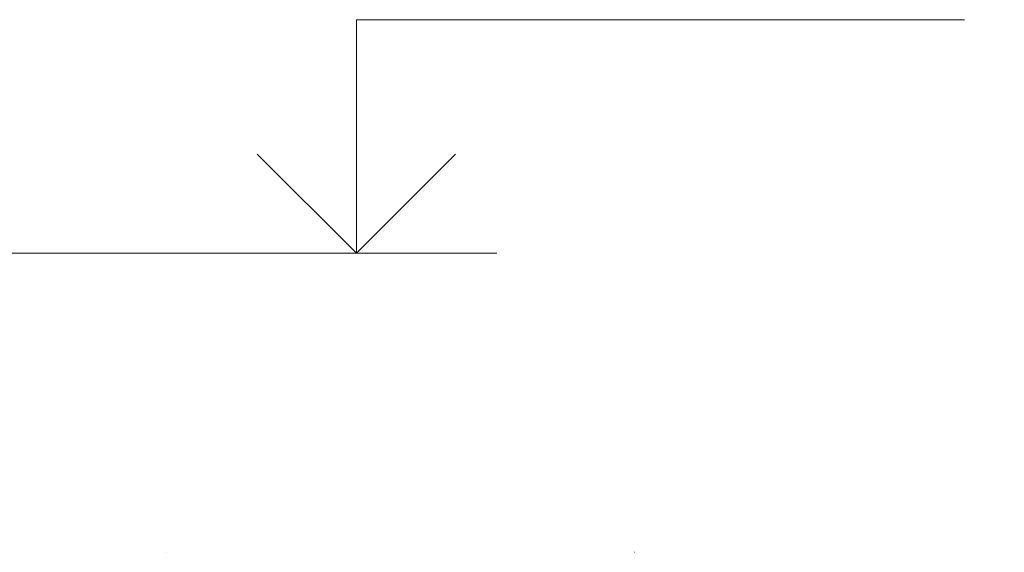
# Model space of a CAD drawing. Header units: millimetres. Extents: x -13485 to -2560, y 10628 to 45746.
# Tile 28 of 30: x -7092 to -6566, y 42890 to 43175. Entities that reach past the tile are written whole.
import ezdxf

# ---------------------------------------------------------------- set-up
doc = ezdxf.new("R2010")
doc.units = ezdxf.units.MM
doc.linetypes.add('ADSK_Линия разреза', pattern=[500, 0, -250, 0, -250])
for name, color, linetype, lineweight in [('A-____-NOTE-TEXT', 131, 'Continuous', 20), ('G-____-____-DIMS', 111, 'Continuous', 9), ('G-____-____-SYMB', 111, 'Continuous', 9)]:
    doc.layers.add(name, color=color, linetype=linetype, lineweight=lineweight)

# ---------------------------------------------------------------- blocks, each defined once
blk = doc.blocks.new('Высотные отметки - Стрелка вверх-6399-КЖ1_ПЭ_ВЭ14_Армирование_Пилоны_Пм-14_1_2-2')
at = {"layer": 'A-____-NOTE-TEXT'}
for p, q in [((13672.98, 43375), (13997.98, 43375)), ((13672.98, 43250), (13672.98, 43375)), ((13672.98, 43250), (13619.94, 43303.03)), ((13672.98, 43250), (13726.01, 43303.03)), ((13597.98, 43250), (13747.98, 43250))]:
    blk.add_line(p, q, dxfattribs=at)

msp = doc.modelspace()

# ---------------------------------------------------------------- linework, layer by layer
at = {"layer": 'G-____-____-DIMS', "lineweight": 20}
msp.add_line((-7163.1918, 43050), (-6911.9045, 43050), dxfattribs=at)
at = {"layer": 'G-____-____-SYMB', "linetype": 'ADSK_Линия разреза', "lineweight": 20}
msp.add_line((-8764.0133, 42890), (-5989.7603, 42890), dxfattribs=at)

# ---------------------------------------------------------------- block references
at = {"layer": 'A-____-NOTE-TEXT'}
msp.add_blockref('Высотные отметки - Стрелка вверх-6399-КЖ1_ПЭ_ВЭ14_Армирование_Пилоны_Пм-14_1_2-2', (-20584.8823, -200), dxfattribs=at)

doc.saveas('drawing.dxf')
